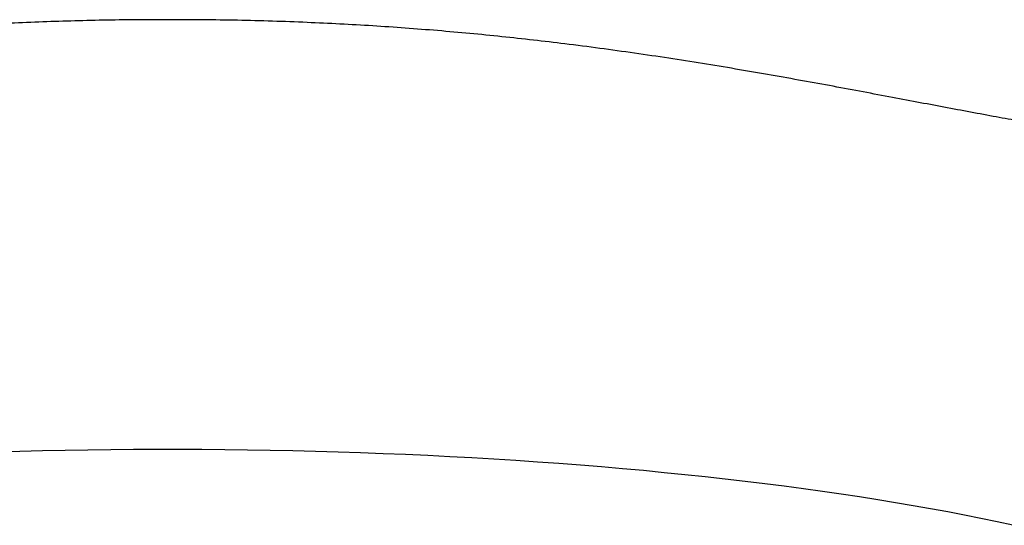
# Model space of a CAD drawing. Header units: millimetres. Extents: x 8 to 719, y 12 to 786.
# Tile 27 of 37: x 313.39 to 323.5, y 666.19 to 671.38. Entities that reach past the tile are written whole.
import ezdxf

# ---------------------------------------------------------------- set-up
doc = ezdxf.new("R2010")
doc.units = ezdxf.units.MM

msp = doc.modelspace()

# ---------------------------------------------------------------- linework, layer by layer
at = {"color": 7, "linetype": 'Continuous', "lineweight": 30, "flags": 128}
msp.add_lwpolyline([(323.59, 666.19), (323.428, 666.225), (323.262, 666.259), (323.093, 666.293), (322.921, 666.326), (322.746, 666.358), (322.568, 666.39), (322.387, 666.42), (322.203, 666.451), (322.016, 666.48), (321.827, 666.509), (321.635, 666.536), (321.44, 666.563), (321.243, 666.59), (321.043, 666.615), (320.841, 666.64), (320.637, 666.663), (320.43, 666.686), (320.222, 666.708), (320.011, 666.729), (319.799, 666.75), (319.584, 666.769), (319.368, 666.788), (319.15, 666.806), (318.93, 666.822), (318.709, 666.838), (318.486, 666.853), (318.262, 666.868), (318.037, 666.881), (317.81, 666.893), (317.583, 666.904), (317.354, 666.915), (317.125, 666.924), (316.894, 666.933), (316.663, 666.94), (316.431, 666.947), (316.199, 666.953), (315.966, 666.958), (315.732, 666.961), (315.499, 666.964), (315.265, 666.966), (315.031, 666.967), (314.797, 666.967), (314.563, 666.966), (314.329, 666.964), (314.095, 666.961), (313.862, 666.958), (313.629, 666.953), (313.396, 666.947), (313.164, 666.94)], dxfattribs=at)
at = {"color": 7, "linetype": 'Continuous', "lineweight": 30}
for points, knots in [([(314.914, 671.376), (314.803, 671.376), (314.582, 671.376), (314.25, 671.371), (313.919, 671.363), (313.589, 671.352), (313.26, 671.338), (312.932, 671.32), (312.605, 671.299), (312.274, 671.275), (311.94, 671.246), (311.601, 671.214), (311.265, 671.179), (310.917, 671.139), (310.558, 671.093), (310.188, 671.043), (309.823, 670.989), (309.463, 670.933), (309.106, 670.874), (308.752, 670.814), (308.401, 670.751), (308.058, 670.688), (307.722, 670.626), (307.413, 670.567), (307.13, 670.514), (306.872, 670.465), (306.62, 670.417), (306.374, 670.372), (306.135, 670.329), (305.902, 670.288), (305.676, 670.25), (305.454, 670.214), (305.234, 670.181), (305.02, 670.15), (304.814, 670.124), (304.613, 670.1), (304.42, 670.079), (304.233, 670.061), (304.056, 670.046), (303.889, 670.033), (303.731, 670.022), (303.582, 670.013), (303.444, 670.005), (303.316, 669.997), (303.2, 669.99), (303.099, 669.982), (303.011, 669.973), (302.935, 669.964), (302.869, 669.953), (302.811, 669.941), (302.763, 669.927), (302.725, 669.91), (302.696, 669.891), (302.678, 669.871), (302.667, 669.851), (302.661, 669.83), (302.663, 669.807), (302.673, 669.782), (302.688, 669.763), (302.696, 669.753)], [0, 0, 0, 0, 0.016409, 0.032826, 0.049245, 0.065656, 0.082053, 0.098454, 0.114856, 0.131252, 0.148571, 0.165898, 0.183224, 0.200544, 0.220264, 0.240001, 0.259743, 0.27948, 0.299201, 0.319471, 0.339758, 0.36005, 0.380336, 0.400606, 0.417323, 0.434048, 0.450772, 0.46749, 0.484209, 0.500936, 0.517663, 0.534382, 0.552105, 0.569838, 0.587572, 0.605296, 0.623842, 0.642402, 0.660967, 0.679529, 0.698076, 0.717079, 0.736094, 0.755115, 0.774133, 0.793136, 0.810076, 0.827021, 0.843966, 0.860905, 0.877847, 0.894795, 0.911745, 0.928687, 0.942949, 0.95722, 0.971489, 0.985748, 1, 1, 1, 1]), ([(327.131, 669.753), (327.138, 669.762), (327.153, 669.779), (327.162, 669.803), (327.165, 669.824), (327.162, 669.844), (327.154, 669.864), (327.139, 669.884), (327.115, 669.903), (327.082, 669.92), (327.039, 669.935), (326.986, 669.948), (326.922, 669.96), (326.848, 669.97), (326.762, 669.979), (326.661, 669.987), (326.544, 669.995), (326.415, 670.003), (326.274, 670.011), (326.12, 670.021), (325.952, 670.032), (325.771, 670.046), (325.578, 670.062), (325.373, 670.082), (325.168, 670.105), (324.966, 670.13), (324.768, 670.156), (324.562, 670.185), (324.349, 670.218), (324.128, 670.254), (323.899, 670.292), (323.664, 670.334), (323.416, 670.379), (323.157, 670.427), (322.884, 670.478), (322.605, 670.531), (322.316, 670.586), (322.017, 670.642), (321.708, 670.7), (321.392, 670.757), (321.071, 670.814), (320.742, 670.871), (320.404, 670.926), (320.058, 670.981), (319.707, 671.033), (319.352, 671.082), (319.005, 671.127), (318.669, 671.167), (318.344, 671.202), (318.016, 671.235), (317.685, 671.264), (317.353, 671.29), (317.018, 671.313), (316.682, 671.332), (316.339, 671.348), (315.988, 671.361), (315.631, 671.37), (315.272, 671.376), (315.033, 671.376), (314.914, 671.376)], [0, 0, 0, 0, 0.0131, 0.026207, 0.039322, 0.052438, 0.065546, 0.0819, 0.098259, 0.114617, 0.13097, 0.148316, 0.165669, 0.183023, 0.20037, 0.220032, 0.239708, 0.259389, 0.279063, 0.298723, 0.318911, 0.339116, 0.359326, 0.37953, 0.399716, 0.416588, 0.433468, 0.450347, 0.467219, 0.48409, 0.500968, 0.517846, 0.534717, 0.552655, 0.570601, 0.588549, 0.606487, 0.625041, 0.643608, 0.66218, 0.680747, 0.699301, 0.718306, 0.737326, 0.75635, 0.775369, 0.794374, 0.811208, 0.828049, 0.844891, 0.861725, 0.878558, 0.895397, 0.912236, 0.929069, 0.946799, 0.964538, 0.982274, 1, 1, 1, 1])]:
    msp.add_open_spline(points, degree=3, knots=knots, dxfattribs=at)

doc.saveas('drawing.dxf')
